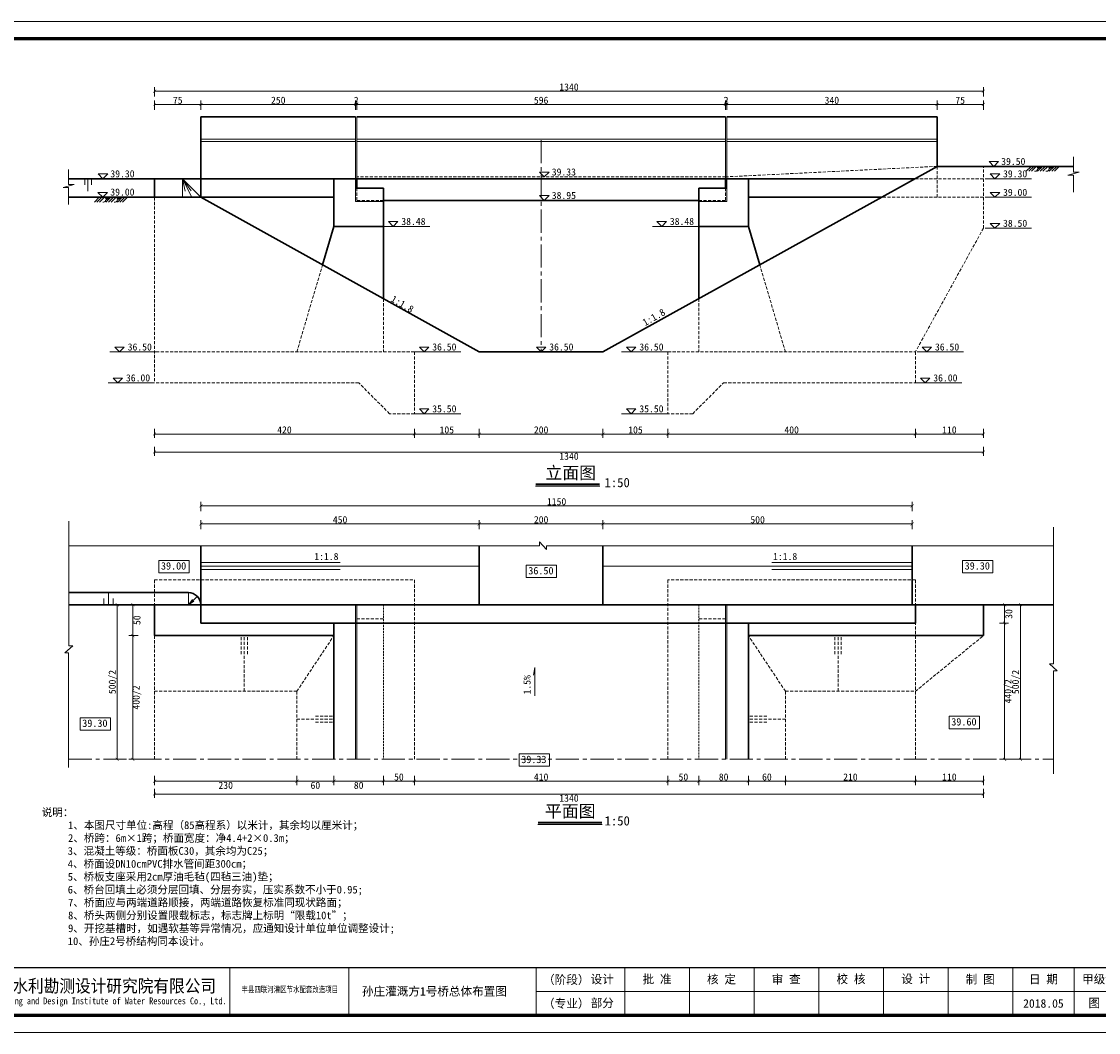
# Model space of a CAD drawing. Extents: x -27255 to 1448651, y 31034 to 8081248.
# Tile 63 of 198: x 583283 to 583632, y 3859317 to 3859644. Entities that reach past the tile are written whole.
import ezdxf
from ezdxf.enums import TextEntityAlignment as Align

# ---------------------------------------------------------------- set-up
doc = ezdxf.new("R2010")
doc.units = 0
doc.linetypes.add('CENTER2', pattern=[1.125, 0.75, -0.125, 0.125, -0.125])
doc.linetypes.add('HIDDEN', pattern=[0.375, 0.25, -0.125])
doc.layers.get('0').update_dxf_attribs({"linetype": 'CONTINUOUS'})
for name, color, linetype, lineweight in [('0.09标注线', 3, 'CONTINUOUS', 9), ('0.13填充', 8, 'CONTINUOUS', 9), ('0.13文字', 3, 'CONTINUOUS', 13), ('中粗线', 7, 'CONTINUOUS', 25), ('图框', 7, 'CONTINUOUS', 20), ('文字', 7, 'CONTINUOUS', 15), ('细实线', 3, 'CONTINUOUS', 20), ('虚线', 251, 'HIDDEN', 15), ('轮廓线', 1, 'CONTINUOUS', 30)]:
    doc.layers.add(name, color=color, linetype=linetype, lineweight=lineweight)
doc.styles.add('-仿宋_GB2312', font='FangSong_GB2312.ttf')
doc.styles.add('LYJFS', font='times.ttf', dxfattribs={"width": 0.7})
doc.styles.get("Standard").update_dxf_attribs({"font": 'rs.shx', "bigfont": 'hztxt.shx'})
doc.styles.add('仿宋', font='FangSong_GB2312.ttf', dxfattribs={"width": 0.7})
doc.styles.add('宋体', font='FangSong_GB2312.ttf')
doc.dimstyles.get("Standard").update_dxf_attribs({"dimtxt": 0.18, "dimasz": 0.18, "dimexe": 0.18, "dimexo": 0.0625, "dimgap": 0.09, "dimtad": 0, "dimtih": 1, "dimtoh": 1, "dimdec": 4, "dimzin": 0, "dimdsep": 46, "dimtxsty": 'Standard', "dimcen": 0.09, "dimadec": 0, "dimazin": 0, "dimtfac": 1, "dimtdec": 4, "dimtofl": 0, "dimtmove": 0, "dimatfit": 3, "dimfxl": 1, "dimtolj": 1, "dimtzin": 0, "dimarcsym": 0})
doc.dimstyles.new('zzzz STANDARD', dxfattribs={"dimtxt": 2.3, "dimasz": 1, "dimexe": 1.25, "dimexo": 1.5, "dimgap": 0.2, "dimtad": 1, "dimdec": 0, "dimlfac": 10, "dimzin": 0, "dimdsep": 46, "dimtxsty": '-仿宋_GB2312', "dimblk": 'ARCHTICK', "dimcen": 0.09, "dimadec": 0, "dimazin": 0, "dimtfac": 1, "dimtdec": 0, "dimtix": 1, "dimtmove": 2, "dimatfit": 3, "dimfxl": 1.7, "dimfxlon": 1, "dimtolj": 1, "dimtzin": 0, "dimlwd": 9, "dimlwe": 9, "dimarcsym": 0})

# ---------------------------------------------------------------- blocks, each defined once
blk = doc.blocks.new('_ARCHTICK')
at = {"color": 0, "linetype": 'ByBlock', "const_width": 0.15}
blk.add_lwpolyline([(-0.5, -0.5), (0.5, 0.5)], dxfattribs=at)
blk = doc.blocks.new('d4trtg')
h = blk.add_hatch(color=152)
h.dxf.hatch_style = 1
h.paths.add_polyline_path([(654246.3, 3899725.4, 1), (654149.5, 3899725.4, 1)])
h.paths.add_polyline_path([(654244.7, 3899725.4, 1), (654151.1, 3899725.4, 1)], flags=16)
h = blk.add_hatch(color=152)
h.dxf.hatch_style = 1
edge = h.paths.add_edge_path()
edge.add_arc((654216.7, 3899701.1), 14.6, 43.3177, 70.37)
edge.add_arc((654202.9, 3899662.4), 55.7, 70.37, 84.5285)
edge.add_arc((654197.1, 3899601.1), 117.3, 84.5285, 95.1775)
edge.add_arc((654198.5, 3899704.1), 18.3, 111.7966, 130.9174, ccw=False)
edge.add_arc((654217.4, 3899656.7), 69.4, 98.8427, 111.7966, ccw=False)
edge.add_arc((654228.1, 3899588.1), 138.8, 95.2104, 98.8427, ccw=False)
edge.add_ellipse((654197.9, 3899728.3), major_axis=(-17.8, 0), ratio=0.877698, start_angle=172.6539, end_angle=176.913)
edge.add_arc((654213.8, 3899625), 102.6, 88.9999, 98.5227)
edge.add_arc((654209.9, 3899651.2), 76, 98.5227, 116.8491)
edge.add_arc((654181.1, 3899708), 12.3, 116.8491, 139.2901)
edge.add_arc((654173.3, 3899714.8), 1.96, 139.2901, 263.0506)
edge.add_arc((654175.1, 3899729.8), 17.1, 263.0506, 272.1363)
edge.add_arc((654186.8, 3899416.6), 296.4, 88.4627, 92.1363, ccw=False)
edge.add_arc((654193.4, 3899661.8), 51, 68.0711, 88.4627, ccw=False)
edge.add_arc((654234.5, 3899496.1), 214.2, 95.9129, 98.7952)
edge.add_arc((654220.8, 3899584.5), 124.7, 98.7952, 117.8497)
edge.add_arc((654806.2, 3897318.9), 2461.6, 104.7704, 105.1579, ccw=False)
edge.add_line((654178.6, 3899699.1), (654170.6, 3899695.8))
edge.add_arc((654384.3, 3898723.5), 995.6, 100.9063, 102.3983, ccw=False)
edge.add_line((654196, 3899701.1), (654189.9, 3899699.2))
edge.add_arc((654166.8, 3899985.3), 287, 274.6178, 279.6944)
edge.add_arc((654207.4, 3899747.5), 45.8, 279.6944, 287.6119)
edge.add_arc((654216.2, 3899719.6), 16.5, 287.6119, 311.5141)
edge.add_arc((654225.4, 3899709.3), 2.75, 311.5141, 403.3177)
edge = h.paths.add_edge_path()
edge.add_arc((654242.1, 3899736.8), 20.7, 138.9742, 204.1181, ccw=False)
edge.add_line((654226.5, 3899750.4), (654209.6, 3899750.4))
edge.add_line((654209.6, 3899750.4), (654209.6, 3899756.2))
edge.add_line((654209.6, 3899756.2), (654186.2, 3899756.2))
edge.add_line((654186.2, 3899756.2), (654186.2, 3899750.4))
edge.add_line((654186.2, 3899750.4), (654169.3, 3899750.4))
edge.add_arc((654153.7, 3899736.8), 20.7, -24.1181, 41.0258, ccw=False)
edge.add_arc((654138.3, 3899743.7), 37.5, 314.3441, 335.8819, ccw=False)
edge.add_arc((654157.8, 3899747.2), 31.1, 282.3877, 290.1466)
edge.add_arc((654127.2, 3899830.8), 120.1, 290.1466, 296.6495)
edge.add_ellipse((654197.9, 3899728.3), major_axis=(-17.8, 0), ratio=0.877698, start_angle=176.913, end_angle=378.3747, ccw=False)
edge.add_ellipse((654197.9, 3899728.3), major_axis=(-17.8, 0), ratio=0.877698, start_angle=172.6539, end_angle=176.913, ccw=False)
edge.add_ellipse((654197.9, 3899728.3), major_axis=(-17.8, 0), ratio=0.877698, start_angle=161.6253, end_angle=172.6539, ccw=False)
edge.add_arc((654268.6, 3899830.8), 120.1, 243.3505, 249.8534)
edge.add_arc((654238, 3899747.2), 31.1, 249.8534, 257.6123)
edge.add_arc((654257.5, 3899743.7), 37.5, 204.1181, 225.6559, ccw=False)
at = {"lineweight": 0}
for p, q in [((653868.4, 3899605.3), (653868.4, 3902577.3)), ((653868.4, 3902577.3), (658071.2, 3902577.3)), ((658071.2, 3902577.3), (658071.2, 3899605.3)), ((658021.2, 3899725.4), (655949.8, 3899725.4)), ((658071.2, 3899605.3), (653868.4, 3899605.3))]:
    blk.add_line(p, q, dxfattribs=at)
for p, q in [((654118.6, 3902527.3), (653938.4, 3902527.3)), ((653938.4, 3902527.3), (653938.4, 3901506.6)), ((653998.5, 3902527.3), (653998.5, 3901506.6)), ((654058.5, 3902527.3), (654058.5, 3901506.6)), ((654118.6, 3902357.2), (653938.4, 3902357.2)), ((654118.6, 3902187.1), (653938.4, 3902187.1)), ((654118.6, 3902017), (653938.4, 3902017)), ((654118.6, 3901846.8), (653938.4, 3901846.8)), ((654118.6, 3901676.7), (653938.4, 3901676.7)), ((654118.6, 3901506.6), (653938.4, 3901506.6)), ((655049.2, 3899795.5), (655049.2, 3899655.4)), ((655399.4, 3899795.5), (655399.4, 3899655.4)), ((655949.8, 3899795.5), (655949.8, 3899655.4)), ((656210, 3899795.5), (656210, 3899655.4)), ((656400.1, 3899795.5), (656400.1, 3899655.4)), ((656590.2, 3899795.5), (656590.2, 3899655.4)), ((656780.4, 3899795.5), (656780.4, 3899655.4)), ((656970.5, 3899795.5), (656970.5, 3899655.4)), ((657160.6, 3899795.5), (657160.6, 3899655.4)), ((657350.8, 3899795.5), (657350.8, 3899655.4)), ((657530.9, 3899795.5), (657530.9, 3899655.4)), ((657701, 3899725.4), (657701, 3899655.4))]:
    blk.add_line(p, q)
at = {"lineweight": 0, "const_width": 10}
blk.add_lwpolyline([(654118.6, 3902527.3), (658021.2, 3902527.3), (658021.2, 3899655.4), (654118.6, 3899655.4)], close=True, dxfattribs=at)
at = {"lineweight": 0, "const_width": 4}
blk.add_lwpolyline([(658021.2, 3899795.5), (654118.6, 3899795.5)], dxfattribs=at)
at = {"color": 152}
for points in [[(654215.6, 3899727.5, 0.041575), (654198.6, 3899726.4, 0.080135), (654175.6, 3899719, 0.098231), (654171.8, 3899716.1, 0.59944), (654173, 3899712.9, 0.039664), (654175.8, 3899712.7, -0.01603), (654194.8, 3899712.8, -0.08921), (654212.4, 3899709.2, 0.012577), (654201.8, 3899707.8, 0.083333), (654162.5, 3899694.8, -0.001691), (654178.6, 3899699.1), (654170.6, 3899695.8, -0.00651), (654196, 3899701.1), (654189.9, 3899699.2, 0.022155), (654215.1, 3899702.4, 0.03456), (654221.2, 3899703.9, 0.104673), (654227.2, 3899707.2, 0.423464), (654227.4, 3899711.2, 0.118589), (654221.6, 3899714.9, 0.061857), (654208.2, 3899717.9, 0.046498), (654186.5, 3899718, -0.083624), (654191.7, 3899721.1, -0.056582), (654206.8, 3899725.3, -0.015851), (654215.5, 3899726.3)], [(654181.1, 3899723.4, -0.028382), (654168.5, 3899718, -0.033867), (654164.5, 3899716.8, 0.094254), (654172.5, 3899728.3, 0.292155), (654169.3, 3899750.4), (654186.2, 3899750.4), (654186.2, 3899756.2), (654209.6, 3899756.2), (654209.6, 3899750.4), (654226.5, 3899750.4, 0.292155), (654223.3, 3899728.3, 0.094254), (654231.3, 3899716.8, -0.033867), (654227.2, 3899718, -0.028382), (654214.7, 3899723.4)]]:
    blk.add_lwpolyline(points, format="xyb", dxfattribs=at)
for radius in [48.4, 46.8]:
    blk.add_circle((654197.9, 3899725.4), radius, dxfattribs=at)
blk.add_arc((654217.4, 3899656.7), 69.4, 98.8427, 111.7966, dxfattribs=at)
for start_param, end_param in [(2.820893, 6.603885), (3.013378, 3.087714)]:
    blk.add_ellipse((654197.9, 3899728.3), major_axis=(-17.8, 0), ratio=0.877698, start_param=start_param, end_param=end_param, dxfattribs=at)
at = {"style": '宋体'}
for s, height, width, p in [('江苏省水利勘测设计研究院有限公司', 37.525, 0.9, (654640.2, 3899742.9)), ('丰县四联河灌区节水配套改造项目', 18.012, 0.75, (655225.5, 3899732.3)), ('Jiangsu Surveying and Design Institute of Water Resources Co., Ltd.', 20.014, 0.8, (654638.5, 3899695.5))]:
    blk.add_text(s, height=height, dxfattribs=dict(at, width=width)).set_placement(p, align=Align.MIDDLE)
at = {"style": 'LYJFS'}
for s, p in [('（阶段）', (656038.2, 3899760.4)), ('（专业）', (656038.2, 3899690.4))]:
    blk.add_text(s, height=25.02, dxfattribs=at).set_placement(p, align=Align.MIDDLE_CENTER)
at = {"style": '仿宋'}
blk.add_text('2018.05', height=25.02, dxfattribs=at).set_placement((657440.8, 3899690.4), align=Align.MIDDLE)
at = {"rotation": 90}
for s, insert, char_height, attachment_point, style in [('日 期', (653968.5, 3901931.9), 25.02, 5, '宋体'), ('会签者', (653968.5, 3901761.8), 25.02, 5, '宋体'), ('会签专业', (653968.5, 3901591.7), 25.02, 5, '宋体'), ('江苏省水利勘测设计研究院有限公司\\P地址：扬州市吉安路209号吉安大厦1号楼  邮编：225127\\P电话：0514-87860116  传真：0514-87889101\\P声明：未经授权，不得翻印、传播或它用。', (654101.5, 3899654.5), 20.014, 7, '仿宋')]:
    blk.add_mtext(s, dxfattribs=dict(at, insert=insert, char_height=char_height, attachment_point=attachment_point, style=style))
at = {"attachment_point": 5, "style": '宋体'}
for s, insert, char_height in [('设计', (656144, 3899760.4), 25.02), ('批 准', (656305, 3899760.4), 25.02), ('核 定', (656494.6, 3899760.2), 25.02), ('审 查', (656684.6, 3899760.2), 25.02), ('校 核', (656875.1, 3899760.9), 25.02), ('设 计', (657065.3, 3899761.4), 25.02), ('制 图', (657254.9, 3899760.2), 25.02), ('日 期', (657440.8, 3899760.4), 25.02), ('甲级设计证书编号A132012666', (657776, 3899760.4), 25.017), ('部分', (656144, 3899690.4), 25.02), ('图 号', (657615.9, 3899690.4), 25.02)]:
    blk.add_mtext(s, dxfattribs=dict(at, insert=insert, char_height=char_height))

msp = doc.modelspace()

# ---------------------------------------------------------------- hatches: boundary and pattern name
at = {"layer": '0.13填充'}
h = msp.add_hatch(color=7, dxfattribs=at)
edge = h.paths.add_edge_path()
edge.add_ellipse((583612.27049, 3859596.94323), major_axis=(0, -0.87682), ratio=0.964264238, start_angle=280.8772955, end_angle=439.1227045)
edge.add_line((583613.10079, 3859596.77776), (583611.4402, 3859596.77776))
h = msp.add_hatch(color=7, dxfattribs=at)
edge = h.paths.add_edge_path()
edge.add_ellipse((583615.98946, 3859596.94323), major_axis=(0, -0.87682), ratio=0.964264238, start_angle=280.8772955, end_angle=439.1227045)
edge.add_line((583616.81975, 3859596.77776), (583615.15916, 3859596.77776))
h = msp.add_hatch(color=7, dxfattribs=at)
edge = h.paths.add_edge_path()
edge.add_ellipse((583311.00367, 3859586.94323), major_axis=(0, -0.87682), ratio=0.964264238, start_angle=280.8772955, end_angle=439.1227045)
edge.add_line((583311.83396, 3859586.77776), (583310.17337, 3859586.77776))
h = msp.add_hatch(color=7, dxfattribs=at)
edge = h.paths.add_edge_path()
edge.add_ellipse((583314.72263, 3859586.94323), major_axis=(0, -0.87682), ratio=0.964264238, start_angle=280.8772955, end_angle=439.1227045)
edge.add_line((583315.55292, 3859586.77776), (583313.89233, 3859586.77776))

# ---------------------------------------------------------------- linework, layer by layer
at = {"layer": '0.09标注线', "color": 7}
for p, q in [((583450.81735, 3859594.91755), (583452.35714, 3859593.37776)), ((583453.89692, 3859594.91755), (583450.81735, 3859594.91755)), ((583452.35714, 3859593.37776), (583453.89692, 3859594.91755)), ((583596.14426, 3859598.31755), (583597.68405, 3859596.77776)), ((583599.22384, 3859598.31755), (583596.14426, 3859598.31755)), ((583597.68405, 3859596.77776), (583599.22384, 3859598.31755)), ((583308.09366, 3859594.31755), (583309.63345, 3859592.77776)), ((583311.17324, 3859594.31755), (583308.09366, 3859594.31755)), ((583309.63345, 3859592.77776), (583311.17324, 3859594.31755)), ((583594.88259, 3859592.77776), (583609.92216, 3859592.77776)), ((583596.51134, 3859594.31755), (583598.05113, 3859592.77776)), ((583599.59092, 3859594.31755), (583596.51134, 3859594.31755)), ((583598.05113, 3859592.77776), (583599.59092, 3859594.31755)), ((583308.02418, 3859588.31755), (583309.56397, 3859586.77776)), ((583311.10376, 3859588.31755), (583308.02418, 3859588.31755)), ((583309.56397, 3859586.77776), (583311.10376, 3859588.31755)), ((583596.51134, 3859588.31755), (583598.05113, 3859586.77776)), ((583599.59092, 3859588.31755), (583596.51134, 3859588.31755)), ((583598.05113, 3859586.77776), (583599.59092, 3859588.31755)), ((583450.81735, 3859587.31755), (583452.35714, 3859585.77776)), ((583453.89692, 3859587.31755), (583450.81735, 3859587.31755)), ((583452.35714, 3859585.77776), (583453.89692, 3859587.31755)), ((583594.88259, 3859586.77776), (583609.92216, 3859586.77776)), ((583401.95635, 3859578.91755), (583403.49613, 3859577.37776)), ((583405.03592, 3859578.91755), (583401.95635, 3859578.91755)), ((583403.49613, 3859577.37776), (583405.03592, 3859578.91755)), ((583488.78394, 3859578.91755), (583490.32373, 3859577.37776)), ((583491.86352, 3859578.91755), (583488.78394, 3859578.91755)), ((583490.32373, 3859577.37776), (583491.86352, 3859578.91755)), ((583596.51134, 3859578.31755), (583598.05113, 3859576.77776)), ((583599.59092, 3859578.31755), (583596.51134, 3859578.31755)), ((583598.05113, 3859576.77776), (583599.59092, 3859578.31755)), ((583400.32759, 3859577.37776), (583415.36717, 3859577.37776)), ((583502.32759, 3859577.37776), (583487.28801, 3859577.37776)), ((583594.88259, 3859576.77776), (583609.92216, 3859576.77776)), ((583311.84301, 3859536.77776), (583326.88259, 3859536.77776)), ((583313.47176, 3859538.31755), (583315.01155, 3859536.77776)), ((583316.55134, 3859538.31755), (583313.47176, 3859538.31755)), ((583315.01155, 3859536.77776), (583316.55134, 3859538.31755)), ((583410.32759, 3859536.77776), (583425.36717, 3859536.77776)), ((583411.95635, 3859538.31755), (583413.49613, 3859536.77776)), ((583415.03592, 3859538.31755), (583411.95635, 3859538.31755)), ((583413.49613, 3859536.77776), (583415.03592, 3859538.31755)), ((583449.7878, 3859538.31755), (583451.32759, 3859536.77776)), ((583452.86738, 3859538.31755), (583449.7878, 3859538.31755)), ((583451.32759, 3859536.77776), (583452.86738, 3859538.31755)), ((583477.28801, 3859536.77776), (583492.32759, 3859536.77776)), ((583478.91677, 3859538.31755), (583480.45656, 3859536.77776)), ((583481.99634, 3859538.31755), (583478.91677, 3859538.31755)), ((583480.45656, 3859536.77776), (583481.99634, 3859538.31755)), ((583572.88259, 3859536.77776), (583587.92216, 3859536.77776)), ((583574.51134, 3859538.31755), (583576.05113, 3859536.77776)), ((583577.59092, 3859538.31755), (583574.51134, 3859538.31755)), ((583576.05113, 3859536.77776), (583577.59092, 3859538.31755)), ((583311.28801, 3859526.77776), (583326.32759, 3859526.77776)), ((583312.91677, 3859528.31755), (583314.45656, 3859526.77776)), ((583315.99634, 3859528.31755), (583312.91677, 3859528.31755)), ((583314.45656, 3859526.77776), (583315.99634, 3859528.31755)), ((583572.32759, 3859526.77776), (583587.36717, 3859526.77776)), ((583573.95635, 3859528.31755), (583575.49613, 3859526.77776)), ((583577.03592, 3859528.31755), (583573.95635, 3859528.31755)), ((583575.49613, 3859526.77776), (583577.03592, 3859528.31755)), ((583411.95635, 3859518.31755), (583413.49613, 3859516.77776)), ((583415.03592, 3859518.31755), (583411.95635, 3859518.31755)), ((583413.49613, 3859516.77776), (583415.03592, 3859518.31755)), ((583478.91677, 3859518.31755), (583480.45656, 3859516.77776)), ((583481.99634, 3859518.31755), (583478.91677, 3859518.31755)), ((583480.45656, 3859516.77776), (583481.99634, 3859518.31755)), ((583410.32759, 3859516.77776), (583425.36717, 3859516.77776)), ((583477.28801, 3859516.77776), (583492.32759, 3859516.77776)), ((583327.70364, 3859469.36981), (583337.49971, 3859469.36981)), ((583327.70364, 3859465.33781), (583327.70364, 3859469.36981)), ((583337.49971, 3859469.36981), (583337.49971, 3859465.33781)), ((583446.47379, 3859467.82668), (583456.26986, 3859467.82668)), ((583446.47379, 3859463.79468), (583446.47379, 3859467.82668)), ((583456.26986, 3859467.82668), (583456.26986, 3859463.79468)), ((583587.56985, 3859469.36981), (583597.36592, 3859469.36981)), ((583587.56985, 3859465.33781), (583587.56985, 3859469.36981)), ((583597.36592, 3859469.36981), (583597.36592, 3859465.33781)), ((583337.49971, 3859465.33781), (583327.70364, 3859465.33781)), ((583456.26986, 3859463.79468), (583446.47379, 3859463.79468)), ((583597.36592, 3859465.33781), (583587.56985, 3859465.33781)), ((583302.25199, 3859418.48982), (583312.04806, 3859418.48982)), ((583302.25199, 3859414.45782), (583302.25199, 3859418.48982)), ((583312.04806, 3859418.48982), (583312.04806, 3859414.45782)), ((583583.24692, 3859418.95914), (583593.04299, 3859418.95914)), ((583583.24692, 3859414.92714), (583583.24692, 3859418.95914)), ((583593.04299, 3859418.95914), (583593.04299, 3859414.92714)), ((583312.04806, 3859414.45782), (583302.25199, 3859414.45782)), ((583593.04299, 3859414.92714), (583583.24692, 3859414.92714)), ((583444.19619, 3859406.79285), (583453.99226, 3859406.79285)), ((583444.19619, 3859402.76085), (583444.19619, 3859406.79285)), ((583453.99226, 3859406.79285), (583453.99226, 3859402.76085)), ((583453.99226, 3859402.76085), (583444.19619, 3859402.76085))]:
    msp.add_line(p, q, dxfattribs=at)
at = {"layer": '0.13填充', "color": 7, "lineweight": 40, "ltscale": 0.005}
for p, q in [((583449.62369, 3859493.96685), (583470.16744, 3859493.96685)), ((583450.35567, 3859384.58157), (583470.89942, 3859384.58157))]:
    msp.add_line(p, q, dxfattribs=at)
at = {"layer": '0.13填充', "color": 7, "ltscale": 0.005}
for p, q in [((583449.5336, 3859493.36705), (583470.31974, 3859493.36705)), ((583450.26558, 3859383.98177), (583471.05172, 3859383.98177))]:
    msp.add_line(p, q, dxfattribs=at)
at = {"layer": '0.13填充', "color": 7}
for p, q in [((583391.32759, 3859455.02196), (583391.32759, 3859405.02196)), ((583391.72759, 3859455.02196), (583391.72759, 3859405.02196)), ((583510.92759, 3859455.02196), (583510.92759, 3859405.02196)), ((583511.32759, 3859455.02196), (583511.32759, 3859405.02196))]:
    msp.add_line(p, q, dxfattribs=at)
at = {"layer": '0.13文字', "linetype": 'Continuous', "lineweight": 13}
msp.add_line((582175.00285, 3859643.61317), (587865.89025, 3859643.61317), dxfattribs=at)
msp.add_line((582175.00285, 3859643.61317), (587865.89025, 3859643.61317), dxfattribs=at)
at = {"layer": '0.13文字', "color": 7, "linetype": 'Continuous', "lineweight": 13}
for p, q in [((583335.32759, 3859592.77776), (583335.32759, 3859586.77776)), ((583335.32759, 3859592.77776), (583341.32759, 3859586.77776)), ((583335.32759, 3859592.77776), (583338.35671, 3859586.77776)), ((583335.32759, 3859592.77776), (583336.23869, 3859588.76362)), ((583335.32759, 3859592.77776), (583338.20542, 3859588.91315)), ((583309.92381, 3859455.02196), (583309.92381, 3859457.02201)), ((583311.44117, 3859455.02196), (583311.44117, 3859459.02196)), ((583312.95853, 3859455.02196), (583312.95853, 3859457.02201)), ((583337.31703, 3859454.97881), (583338.55793, 3859456.67829)), ((583337.31703, 3859454.97881), (583339.04112, 3859456.17594)), ((583337.32767, 3859459.02196), (583337.32759, 3859455.02196)), ((583340.13294, 3859457.72861), (583337.34312, 3859455.00428))]:
    msp.add_line(p, q, dxfattribs=at)
at = {"layer": '中粗线', "color": 7, "lineweight": 30}
msp.add_arc((583337.0617, 3859454.75607), 4.27417, 3.5665802, 86.4334199, dxfattribs=at)
at = {"layer": '细实线', "color": 7, "lineweight": 30}
for p, q in [((583391.32759, 3859612.77776), (583341.32759, 3859612.77776)), ((583341.32759, 3859586.77776), (583341.32759, 3859612.77776)), ((583510.92759, 3859612.77776), (583391.72759, 3859612.77776)), ((583511.32759, 3859612.77776), (583579.32759, 3859612.77776)), ((583579.32759, 3859596.7758), (583579.32759, 3859612.77776)), ((583579.32759, 3859596.77776), (583471.32759, 3859536.77776)), ((583579.32759, 3859596.77776), (583623.48842, 3859596.77776)), ((583572.12759, 3859592.77776), (583298.54846, 3859592.77776)), ((583341.32759, 3859586.77776), (583431.32759, 3859536.77776)), ((583431.32759, 3859536.77776), (583471.32759, 3859536.77776)), ((583298.54846, 3859459.02196), (583337.32759, 3859459.02196)), ((583298.54846, 3859455.02196), (583617.01213, 3859455.02196)), ((583326.32759, 3859455.02196), (583326.32759, 3859445.02196)), ((583594.32759, 3859455.02196), (583594.32759, 3859445.02196)), ((583384.32759, 3859445.02196), (583326.32759, 3859445.02196)), ((583518.32759, 3859445.02196), (583594.32759, 3859445.02196))]:
    msp.add_line(p, q, dxfattribs=at)
at = {"layer": '细实线', "color": 7, "lineweight": 13}
for p, q in [((583391.32759, 3859592.77776), (583391.32759, 3859612.77776)), ((583391.72759, 3859592.77776), (583391.72759, 3859612.77776)), ((583510.92759, 3859592.77776), (583510.92759, 3859612.77776)), ((583511.32759, 3859592.77776), (583511.32759, 3859612.77776)), ((583391.32759, 3859605.57776), (583341.32759, 3859605.57776)), ((583510.92759, 3859605.57776), (583391.72759, 3859605.57776)), ((583511.32759, 3859605.57776), (583579.32759, 3859605.57776)), ((583391.32759, 3859604.77776), (583341.32759, 3859604.77776)), ((583510.92759, 3859604.77776), (583391.72759, 3859604.77776)), ((583511.32759, 3859604.77776), (583579.32759, 3859604.77776)), ((583623.48842, 3859599.81611), (583623.48842, 3859594.91161)), ((583298.54846, 3859595.81611), (583298.54846, 3859590.91161)), ((583621.68149, 3859593.89625), (583625.29535, 3859594.91161)), ((583625.29535, 3859594.91161), (583623.48842, 3859594.91161)), ((583303.80105, 3859592.77776), (583303.80105, 3859590.77776)), ((583304.76558, 3859592.77776), (583304.76558, 3859588.77776)), ((583305.9644, 3859592.77776), (583305.9644, 3859590.77776)), ((583623.48842, 3859593.89625), (583621.68149, 3859593.89625)), ((583623.48842, 3859593.89625), (583623.48842, 3859588.46629)), ((583296.74152, 3859589.89625), (583300.35539, 3859590.91161)), ((583298.54846, 3859589.89625), (583296.74152, 3859589.89625)), ((583300.35539, 3859590.91161), (583298.54846, 3859590.91161)), ((583298.54846, 3859589.89625), (583298.54846, 3859584.46629)), ((583298.55981, 3859441.74514), (583298.55981, 3859482.04842)), ((583617.01213, 3859435.90187), (583617.01213, 3859480.05659)), ((583450.75849, 3859474.10523), (583298.54846, 3859474.10523)), ((583450.75849, 3859474.10523), (583450.75849, 3859475.35944)), ((583453.04287, 3859472.86564), (583450.75849, 3859475.35944)), ((583453.04287, 3859474.09956), (583617.01213, 3859474.09956)), ((583453.04287, 3859474.09956), (583453.04287, 3859472.86564)), ((583341.32759, 3859468.61867), (583386.32759, 3859468.61867)), ((583341.32759, 3859467.53623), (583431.32759, 3859467.53623)), ((583341.32759, 3859466.41777), (583386.32759, 3859466.41777)), ((583571.32759, 3859467.53623), (583471.32759, 3859467.53623)), ((583571.32759, 3859468.61867), (583525.97381, 3859468.61867)), ((583571.32759, 3859466.41777), (583525.97381, 3859466.41777)), ((583299.85007, 3859441.74514), (583297.35627, 3859439.46076)), ((583298.55981, 3859441.74514), (583299.85007, 3859441.74514)), ((583298.54846, 3859439.46076), (583297.35627, 3859439.46076)), ((583298.54846, 3859439.46076), (583298.54846, 3859402.39196)), ((583617.01213, 3859435.90187), (583615.72187, 3859435.90187)), ((583615.72187, 3859435.90187), (583618.21568, 3859433.61749)), ((583448.8415, 3859432.19231), (583449.26818, 3859434.66416)), ((583449.26818, 3859434.66416), (583449.26818, 3859425.59967)), ((583617.02349, 3859433.61749), (583618.21568, 3859433.61749)), ((583617.02349, 3859433.61749), (583617.02349, 3859400.29205))]:
    msp.add_line(p, q, dxfattribs=at)
at = {"layer": '细实线', "color": 6, "linetype": 'CENTER2', "lineweight": 13, "ltscale": 10}
for p, q in [((583451.32759, 3859605.27776), (583451.32759, 3859536.77776)), ((583298.54846, 3859405.02196), (583617.02349, 3859405.02196))]:
    msp.add_line(p, q, dxfattribs=at)
at = {"layer": '细实线', "color": 7, "ltscale": 5}
for p, q in [((583609.73584, 3859596.77776), (583608.13226, 3859595.17418)), ((583610.58437, 3859596.77776), (583608.98079, 3859595.17418)), ((583611.4329, 3859596.77776), (583609.82931, 3859595.17418)), ((583613.4548, 3859596.77776), (583611.85122, 3859595.17418)), ((583614.30333, 3859596.77776), (583612.69975, 3859595.17418)), ((583615.15186, 3859596.77776), (583613.54828, 3859595.17418)), ((583617.17376, 3859596.77776), (583615.57018, 3859595.17418)), ((583618.02229, 3859596.77776), (583616.41871, 3859595.17418)), ((583618.87082, 3859596.77776), (583617.26724, 3859595.17418)), ((583308.46901, 3859586.77776), (583306.86543, 3859585.17418)), ((583309.31754, 3859586.77776), (583307.71396, 3859585.17418)), ((583310.16607, 3859586.77776), (583308.56249, 3859585.17418)), ((583312.18798, 3859586.77776), (583310.58439, 3859585.17418)), ((583313.0365, 3859586.77776), (583311.43292, 3859585.17418)), ((583313.88503, 3859586.77776), (583312.28145, 3859585.17418)), ((583315.90694, 3859586.77776), (583314.30336, 3859585.17418)), ((583316.75547, 3859586.77776), (583315.15188, 3859585.17418)), ((583317.60399, 3859586.77776), (583316.00041, 3859585.17418))]:
    msp.add_line(p, q, dxfattribs=at)
at = {"layer": '细实线', "color": 7, "lineweight": 20, "ltscale": 5, "start_tangent": (-0.999064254, 0.043250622), "end_tangent": (-0.999505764, -0.031436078)}
for points in [[(583612.23381, 3859596.07056), (583611.87406, 3859595.93164), (583611.78157, 3859595.77788), (583611.73548, 3859595.57027), (583611.57639, 3859595.37777), (583611.33824, 3859595.25729), (583610.83499, 3859595.17418)], [(583615.95277, 3859596.07056), (583615.59303, 3859595.93164), (583615.50053, 3859595.77788), (583615.45445, 3859595.57027), (583615.29536, 3859595.37777), (583615.0572, 3859595.25729), (583614.55396, 3859595.17418)], [(583310.96699, 3859586.07056), (583310.60724, 3859585.93164), (583310.51474, 3859585.77788), (583310.46866, 3859585.57027), (583310.30957, 3859585.37777), (583310.07141, 3859585.25729), (583309.56817, 3859585.17418)], [(583314.68595, 3859586.07056), (583314.3262, 3859585.93164), (583314.23371, 3859585.77788), (583314.18762, 3859585.57027), (583314.02853, 3859585.37777), (583313.79037, 3859585.25729), (583313.28713, 3859585.17418)]]:
    msp.add_spline(points, degree=3, dxfattribs=at)
at = {"layer": '虚线', "color": 7, "ltscale": 4}
for p, q in [((583579.32759, 3859596.77776), (583510.92759, 3859593.37776)), ((583579.32759, 3859586.77776), (583579.32759, 3859596.7758)), ((583594.32759, 3859576.77776), (583594.32759, 3859596.77776)), ((583326.32759, 3859592.77776), (583326.32759, 3859526.77776)), ((583510.92759, 3859593.37776), (583391.72759, 3859593.37776)), ((583594.32759, 3859592.77776), (583572.12759, 3859592.77776)), ((583391.72759, 3859585.77776), (583391.72759, 3859589.77776)), ((583510.92759, 3859585.77776), (583510.92759, 3859589.77776)), ((583400.32759, 3859585.77776), (583391.72759, 3859585.77776)), ((583502.32759, 3859585.77776), (583510.92759, 3859585.77776)), ((583594.32759, 3859586.77776), (583561.32759, 3859586.77776)), ((583384.32759, 3859577.37776), (583384.32759, 3859577.37776)), ((583518.32759, 3859577.37776), (583518.32759, 3859577.37776)), ((583594.32759, 3859576.77776), (583572.32759, 3859536.77776)), ((583372.32759, 3859536.77776), (583380.64917, 3859564.93244)), ((583530.32759, 3859536.77776), (583522.00601, 3859564.93244)), ((583400.32759, 3859553.99999), (583400.32759, 3859536.77776)), ((583502.32759, 3859553.99999), (583502.32759, 3859536.77776)), ((583410.32759, 3859536.77776), (583326.32759, 3859536.77776)), ((583410.32759, 3859536.77776), (583410.32759, 3859516.77776)), ((583492.32759, 3859536.77776), (583572.32759, 3859536.77776)), ((583492.32759, 3859536.77776), (583492.32759, 3859516.77776)), ((583572.32759, 3859536.77776), (583572.32759, 3859526.77776)), ((583392.32759, 3859526.77776), (583326.32759, 3859526.77776)), ((583402.32759, 3859516.77776), (583392.32759, 3859526.77776)), ((583500.32759, 3859516.77776), (583510.32759, 3859526.77776)), ((583510.32759, 3859526.77776), (583572.32759, 3859526.77776)), ((583410.32759, 3859516.77776), (583402.32759, 3859516.77776)), ((583500.32759, 3859516.77776), (583492.32759, 3859516.77776)), ((583326.32759, 3859463.02196), (583410.32759, 3859463.02196)), ((583326.32759, 3859463.02196), (583326.32759, 3859405.02196)), ((583410.32759, 3859405.02196), (583410.32759, 3859463.02196)), ((583572.32759, 3859463.02196), (583492.32759, 3859463.02196)), ((583492.32759, 3859405.02196), (583492.32759, 3859463.02196)), ((583572.32759, 3859463.02196), (583572.32759, 3859405.02196)), ((583391.72759, 3859450.42196), (583400.32759, 3859450.42196)), ((583510.92759, 3859450.42196), (583502.32759, 3859450.42196)), ((583354.34578, 3859439.02196), (583354.34578, 3859445.02196)), ((583355.32759, 3859427.02196), (583355.32759, 3859445.02196)), ((583356.33929, 3859439.02196), (583356.33929, 3859445.02196)), ((583372.32759, 3859427.02196), (583384.32759, 3859445.02196)), ((583530.32759, 3859427.02196), (583518.32759, 3859445.02196)), ((583546.3159, 3859439.02196), (583546.3159, 3859445.02196)), ((583547.32759, 3859427.02196), (583547.32759, 3859445.02196)), ((583548.3094, 3859439.02196), (583548.3094, 3859445.02196)), ((583572.32759, 3859427.02196), (583594.32759, 3859445.02196)), ((583372.32759, 3859427.02196), (583326.32759, 3859427.02196)), ((583372.32759, 3859427.02196), (583372.32759, 3859405.02196)), ((583530.32759, 3859427.02196), (583530.32759, 3859405.02196)), ((583530.32759, 3859427.02196), (583572.32759, 3859427.02196)), ((583372.32759, 3859418.02196), (583384.32759, 3859418.02196)), ((583378.32759, 3859419.00377), (583384.32759, 3859419.00377)), ((583524.32759, 3859419.00377), (583518.32759, 3859419.00377)), ((583530.32759, 3859418.02196), (583518.32759, 3859418.02196)), ((583378.32759, 3859417.01026), (583384.32759, 3859417.01026)), ((583524.32759, 3859417.01026), (583518.32759, 3859417.01026))]:
    msp.add_line(p, q, dxfattribs=at)
at = {"layer": '虚线', "color": 7, "linetype": 'Continuous', "ltscale": 4}
for p, q in [((583391.32759, 3859589.77776), (583391.32759, 3859592.77776)), ((583511.32759, 3859589.77776), (583511.32759, 3859592.77776)), ((583391.32759, 3859585.37776), (583391.32759, 3859589.77776)), ((583511.32759, 3859585.37776), (583511.32759, 3859589.77776)), ((583400.32759, 3859585.37776), (583391.32759, 3859585.37776)), ((583502.32759, 3859585.37776), (583511.32759, 3859585.37776))]:
    msp.add_line(p, q, dxfattribs=at)
at = {"layer": '虚线', "color": 7, "ltscale": 2.5}
for p, q in [((583400.32759, 3859455.02196), (583400.32759, 3859405.02196)), ((583400.32759, 3859455.02196), (583400.32759, 3859405.02196)), ((583502.32759, 3859455.02196), (583502.32759, 3859405.02196)), ((583502.32759, 3859455.02196), (583502.32759, 3859405.02196))]:
    msp.add_line(p, q, dxfattribs=at)
at = {"layer": '轮廓线', "color": 7}
for p, q in [((583326.32759, 3859586.77776), (583326.32759, 3859592.77776)), ((583384.32759, 3859577.37776), (583384.32759, 3859592.77776)), ((583391.72759, 3859589.77776), (583391.72759, 3859592.77776)), ((583510.92759, 3859589.77776), (583510.92759, 3859592.77776)), ((583518.32759, 3859577.37776), (583518.32759, 3859592.77776)), ((583400.32759, 3859589.77776), (583391.32759, 3859589.77776)), ((583400.32759, 3859577.37776), (583400.32759, 3859589.77776)), ((583502.32759, 3859577.37776), (583502.32759, 3859589.77776)), ((583502.32759, 3859589.77776), (583511.32759, 3859589.77776)), ((583298.54846, 3859586.77776), (583384.32759, 3859586.77776)), ((583502.32759, 3859585.77776), (583400.32759, 3859585.77776)), ((583561.32759, 3859586.77776), (583518.32759, 3859586.77776)), ((583384.32759, 3859577.37776), (583380.64917, 3859564.93244)), ((583384.32759, 3859577.37776), (583400.32759, 3859577.37776)), ((583400.32759, 3859577.37776), (583400.32759, 3859553.99999)), ((583518.32759, 3859577.37776), (583502.32759, 3859577.37776)), ((583502.32759, 3859577.37776), (583502.32759, 3859553.99999)), ((583518.32759, 3859577.37776), (583522.00601, 3859564.93244)), ((583341.32759, 3859474.10523), (583341.32759, 3859455.02196)), ((583431.32759, 3859474.10523), (583431.32759, 3859455.02196)), ((583471.32759, 3859474.10523), (583471.32759, 3859455.02196)), ((583571.32759, 3859474.10523), (583571.32759, 3859455.02196)), ((583341.32759, 3859455.02196), (583341.32759, 3859449.02196)), ((583572.32759, 3859455.02196), (583572.32759, 3859449.02196)), ((583341.32759, 3859449.02196), (583572.32759, 3859449.02196)), ((583341.32759, 3859449.02196), (583572.32759, 3859449.02196)), ((583354.32759, 3859449.02196), (583354.32759, 3859449.02196)), ((583384.32759, 3859449.02196), (583384.32759, 3859405.02196)), ((583384.32759, 3859449.02196), (583384.32759, 3859405.02196)), ((583518.32759, 3859449.02196), (583518.32759, 3859405.02196)), ((583518.32759, 3859449.02196), (583518.32759, 3859405.02196)), ((583548.32759, 3859449.02196), (583548.32759, 3859449.02196))]:
    msp.add_line(p, q, dxfattribs=at)

# ---------------------------------------------------------------- block references
at = {"layer": '图框', "xscale": 0.1099999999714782, "yscale": 0.1100000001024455, "zscale": 0.11}
msp.add_blockref('d4trtg', (511295.25232, 3430360.10578), dxfattribs=at)

# ---------------------------------------------------------------- texts
at = {"layer": '0.09标注线', "color": 7, "char_height": 2.3, "width": 17.7868692, "attachment_point": 3, "style": '-仿宋_GB2312'}
for s, insert in [('39.50', (583607.91398, 3859599.52735)), ('39.30', (583319.86338, 3859595.52735)), ('39.33', (583462.58706, 3859596.12735)), ('39.30', (583608.49665, 3859595.52735)), ('39.00', (583319.84473, 3859589.62781)), ('38.95', (583462.58706, 3859588.52735)), ('39.00', (583608.49665, 3859589.52735)), ('38.48', (583413.94166, 3859580.12735)), ('38.48', (583500.76926, 3859580.12735)), ('38.50', (583608.49665, 3859579.52735)), ('36.50', (583325.45707, 3859539.52735)), ('36.50', (583423.94166, 3859539.52735)), ('36.50', (583461.77312, 3859539.52735)), ('36.50', (583490.90208, 3859539.52735)), ('36.50', (583586.49665, 3859539.52735)), ('36.00', (583324.90208, 3859529.52735)), ('36.00', (583585.94166, 3859529.52735)), ('35.50', (583423.94166, 3859519.52735)), ('35.50', (583490.90208, 3859519.52735))]:
    msp.add_mtext(s, dxfattribs=dict(at, insert=insert))
at = {"layer": '0.09标注线', "color": 7, "style": '-仿宋_GB2312'}
for insert, char_height, width, attachment_point, rotation in [((583410.41825, 3859551.27658), 2.3, 17.7868692, 3, 329.6958892), ((583490.5958, 3859550.93071), 2.3, 17.7868692, 3, 29.5993233), ((583377.99654, 3859471.7697), 2.296, 15.6807882, 1, 360), ((583526.32862, 3859471.7697), 2.296, 15.6807882, 1, 360)]:
    msp.add_mtext('1:1.8', dxfattribs=dict(at, insert=insert, char_height=char_height, width=width, attachment_point=attachment_point, rotation=rotation))
at = {"layer": '0.09标注线', "color": 7, "lineweight": 9, "char_height": 2.4, "attachment_point": 3, "style": '-仿宋_GB2312'}
for s, insert in [('39.00', (583336.56851, 3859468.77835)), ('36.50', (583455.33866, 3859467.23522)), ('39.30', (583596.43472, 3859468.77835)), ('39.30', (583311.11686, 3859417.89836)), ('39.60', (583592.11179, 3859418.36768)), ('39.33', (583453.06106, 3859406.20139))]:
    msp.add_mtext(s, dxfattribs=dict(at, insert=insert))
at = {"layer": '0.13文字', "color": 7, "linetype": 'Continuous', "lineweight": 13, "insert": (583452.54071, 3859390.2762), "char_height": 4, "width": 38.0137182, "attachment_point": 1, "style": '-仿宋_GB2312'}
msp.add_mtext('平面图', dxfattribs=at)
at = {"layer": '0.13文字', "linetype": 'Continuous', "lineweight": 13, "insert": (583389.64279, 3859331.36017), "char_height": 2.75, "width": 73.3272017, "attachment_point": 1, "style": 'LYJFS'}
msp.add_mtext('{\\fFangSong_GB2312|b0|i0|c134|p49;\\W1;  孙庄灌溉方1号桥总体布置图}', dxfattribs=at)
at = {"layer": '文字', "color": 7, "style": '-仿宋_GB2312'}
for s, insert, char_height, width, attachment_point in [('立面图', (583452.7038, 3859499.67242), 4, 38.0137182, 1), ('1:50', (583471.8322, 3859496.02573), 3, 10.2895474, 1), (' 说明：\\P      1、本图尺寸单位:高程（85高程系）以米计，其余均以厘米计；\\P      2、桥跨：6m×1跨；桥面宽度：净4.4+2×0.3m； \\P\\pi5;{\\C256;   3、}混凝土等级：桥面板C30，其余均为C25；{\\C256;\\P   4、桥面设DN10cmPVC排水管间距300cm；\\P}   5、桥板支座采用2cm厚油毛毡(四毡三油)垫；{\\C256; \\P\\A1;   6、桥台回填土必须分层回填、分层夯实，压实系数不小于0.95;\\C7;\\P\\pi0;      7、桥面应与两端道路顺接，两端道路恢复标准同现状路面；\\P      8、桥头两侧分别设置限载标志，\\C256;标志牌上标明“限载10t”\\C7;；\\P      9、开挖基槽时，如遇软基等异常情况，应通知设计单位单位调整设计;\\P\\pi5;   10、孙庄2号桥结构同本设计。\\A0;\\C256;\\P\\pi0;   }\\P     ', (583288.16079, 3859362.73721), 2.5, 241.3669319, 4), ('1:50', (583471.8516, 3859386.6295), 3, 10.2895474, 1)]:
    msp.add_mtext(s, dxfattribs=dict(at, insert=insert, char_height=char_height, width=width, attachment_point=attachment_point))
at = {"layer": '细实线', "color": 7, "lineweight": 13, "insert": (583447.95801, 3859432.26001), "char_height": 2.3, "width": 19.0909464, "attachment_point": 9, "rotation": 90, "style": '-仿宋_GB2312'}
msp.add_mtext('1.5%', dxfattribs=at)

# ---------------------------------------------------------------- dimensions: what is measured, and where the dimension line sits
at = {"layer": '0.13文字', "lineweight": 13}
for base, p1, p2 in [((583594.32759, 3859621.09215), (583326.32759, 3859592.77776), (583594.32759, 3859596.77776)), ((583341.32759, 3859616.80249), (583326.32759, 3859592.77776), (583341.32759, 3859592.77776)), ((583391.32759, 3859616.80249), (583341.32759, 3859586.77776), (583391.32759, 3859612.77776)), ((583391.72759, 3859616.80249), (583391.32759, 3859612.77776), (583391.72759, 3859612.77776)), ((583510.92759, 3859616.80249), (583391.72759, 3859612.77776), (583510.92759, 3859612.77776)), ((583511.32759, 3859616.80249), (583510.92759, 3859612.77776), (583511.32759, 3859612.77776)), ((583579.32759, 3859616.80249), (583511.32759, 3859612.77776), (583579.32759, 3859596.77776)), ((583594.32759, 3859616.80249), (583579.32759, 3859596.77776), (583594.32759, 3859596.77776)), ((583326.32759, 3859504.38126), (583594.32759, 3859576.77776), (583326.32759, 3859526.77776)), ((583594.32759, 3859510.19811), (583572.32759, 3859526.77776), (583594.32759, 3859576.77776)), ((583431.32759, 3859510.19811), (583410.32759, 3859516.77776), (583431.32759, 3859536.77776)), ((583471.32759, 3859510.19811), (583431.32759, 3859536.77776), (583471.32759, 3859536.77776)), ((583492.32759, 3859510.19811), (583471.32759, 3859536.77776), (583492.32759, 3859536.77776)), ((583572.32759, 3859510.19811), (583492.32759, 3859536.77776), (583572.32759, 3859526.77776)), ((583410.32759, 3859510.19811), (583326.32759, 3859526.77776), (583410.32759, 3859516.77776))]:
    msp.add_linear_dim(base=base, p1=p1, p2=p2, dimstyle='Standard', override={"dimtxt": 2.3, "dimasz": 1, "dimexe": 1.25, "dimexo": 1.5, "dimgap": 0.2, "dimtad": 1, "dimtih": 0, "dimtoh": 0, "dimdec": 0, "dimlfac": 5, "dimtxsty": '-仿宋_GB2312', "dimblk": 'ARCHTICK', "dimtdec": 0, "dimtix": 1, "dimtofl": 1, "dimtmove": 2, "dimfxl": 1.7, "dimfxlon": 1, "dimlwd": 9, "dimlwe": 9}, dxfattribs=at).render()
at = {"layer": '0.13文字', "color": 3, "linetype": 'Continuous', "lineweight": 13}
for base, p1, p2 in [((583571.32759, 3859486.99163), (583341.32759, 3859474.10523), (583571.32759, 3859474.10523)), ((583431.32759, 3859481.15587), (583341.32759, 3859474.10523), (583431.32759, 3859474.10523)), ((583471.32759, 3859481.15587), (583431.32759, 3859474.10523), (583471.32759, 3859474.09956)), ((583571.32759, 3859481.15587), (583471.32759, 3859474.09956), (583571.32759, 3859474.10523)), ((583326.32759, 3859393.79538), (583594.32759, 3859445.02196), (583326.32759, 3859409.02196)), ((583594.32759, 3859397.94599), (583572.32759, 3859409.02196), (583594.32759, 3859445.02196)), ((583326.32759, 3859397.94599), (583372.32759, 3859409.02196), (583326.32759, 3859409.02196)), ((583372.32759, 3859397.94599), (583384.32759, 3859409.02196), (583372.32759, 3859409.02196)), ((583384.32759, 3859397.94599), (583400.32759, 3859409.02196), (583384.32759, 3859409.02196)), ((583410.32759, 3859397.94599), (583400.32759, 3859409.02196), (583410.32759, 3859409.02196)), ((583492.32759, 3859397.94599), (583410.32759, 3859409.02196), (583492.32759, 3859409.02196)), ((583502.32759, 3859397.94599), (583492.32759, 3859409.02196), (583502.32759, 3859409.02196)), ((583518.32759, 3859397.94599), (583502.32759, 3859409.02196), (583518.32759, 3859409.02196)), ((583530.32759, 3859397.94599), (583518.32759, 3859409.02196), (583530.32759, 3859409.02196)), ((583572.32759, 3859397.94599), (583530.32759, 3859409.02196), (583572.32759, 3859409.02196))]:
    msp.add_linear_dim(base=base, p1=p1, p2=p2, dimstyle='zzzz STANDARD', override={"dimlfac": 5}, dxfattribs=at).render()
for base, p1, p2, text in [((583314.26346, 3859455.02196), (583326.32759, 3859405.02196), (583326.32759, 3859455.02196), '500/2'), ((583606.32959, 3859455.02196), (583572.32759, 3859405.02196), (583572.32759, 3859455.02196), '500/2'), ((583601.18959, 3859405.02196), (583572.32759, 3859449.02196), (583572.32759, 3859405.02196), '440/2'), ((583319.29111, 3859405.02196), (583326.32759, 3859445.02196), (583326.32759, 3859405.02196), '400/2')]:
    msp.add_linear_dim(base=base, p1=p1, p2=p2, angle=90, text=text, dimstyle='zzzz STANDARD', override={"dimlfac": 5}, dxfattribs=at).render()
for base, p1, p2 in [((583319.29111, 3859445.02196), (583326.32759, 3859455.02196), (583326.32759, 3859445.02196)), ((583601.18959, 3859449.02196), (583572.32759, 3859455.02196), (583572.32759, 3859449.02196))]:
    msp.add_linear_dim(base=base, p1=p1, p2=p2, angle=90, dimstyle='zzzz STANDARD', override={"dimlfac": 5}, dxfattribs=at).render()

doc.saveas('drawing.dxf')
